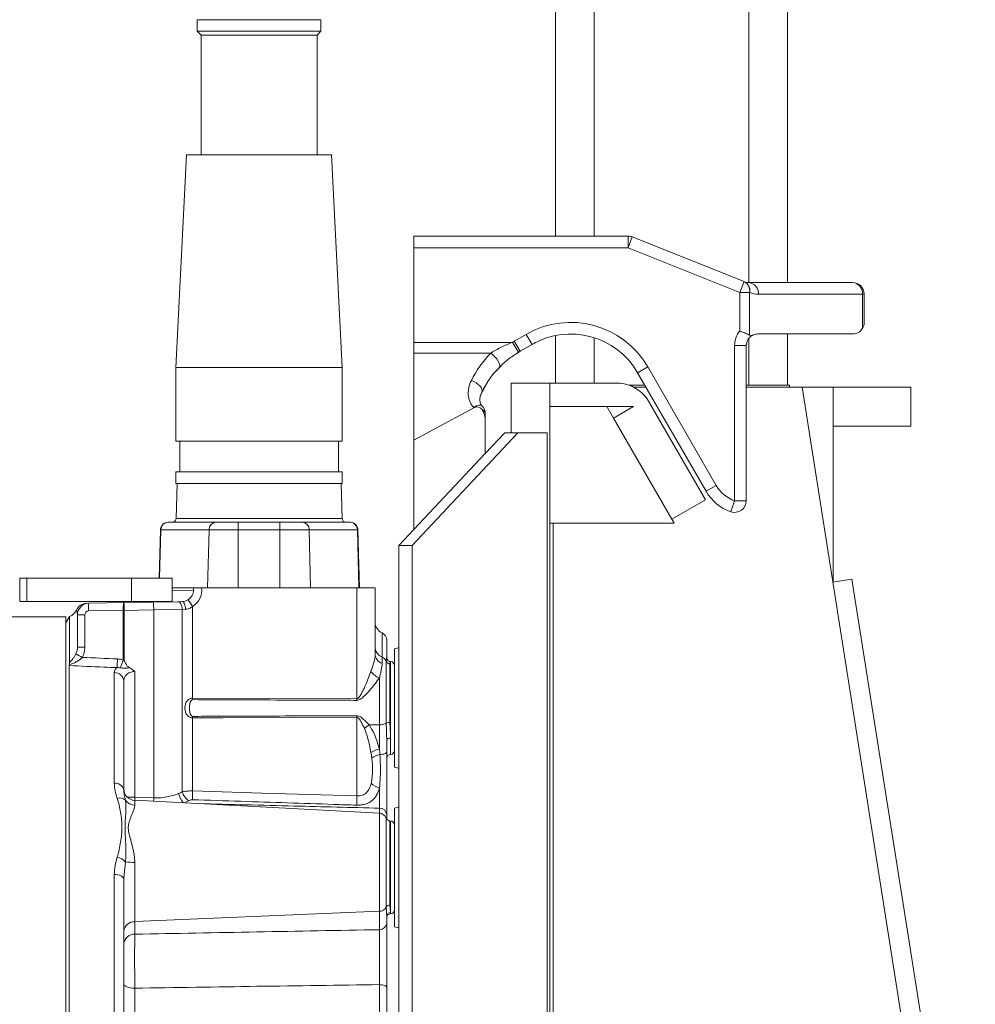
# Model space of a CAD drawing. Header units: millimetres. Extents: x 345 to 1763, y 744 to 2613.
# Tile 7 of 8: x 1245 to 1493, y 1832 to 2087. Entities that reach past the tile are written whole.
import ezdxf

# ---------------------------------------------------------------- set-up
doc = ezdxf.new("R2010")
doc.units = ezdxf.units.MM

msp = doc.modelspace()

# ---------------------------------------------------------------- linework, layer by layer
at = {"color": 7, "linetype": 'Continuous', "lineweight": 15}
for p, q in [((1383.72, 2593.42), (1383.72, 2030.81)), ((1443.9, 2593.42), (1443.9, 2018.78)), ((1290.79, 2086.98), (1290.79, 2083.97)), ((1322.89, 2086.98), (1290.79, 2086.98)), ((1322.89, 2083.97), (1322.89, 2086.98)), ((1290.79, 2083.97), (1291.79, 2082.97)), ((1322.89, 2083.97), (1290.79, 2083.97)), ((1291.79, 2082.97), (1291.79, 2051.88)), ((1321.88, 2082.97), (1291.79, 2082.97)), ((1321.88, 2082.97), (1322.89, 2083.97)), ((1321.88, 2051.88), (1321.88, 2082.97)), ((1288.03, 2051.88), (1285.27, 1996.71)), ((1325.64, 2051.88), (1288.03, 2051.88)), ((1328.4, 1996.71), (1325.64, 2051.88)), ((1346.96, 2030.81), (1402.55, 2030.81)), ((1346.96, 2027.8), (1346.96, 2030.81)), ((1402.55, 2027.8), (1402.55, 2030.81)), ((1402.55, 2027.8), (1403.66, 2030.6)), ((1403.66, 2030.6), (1432.64, 2019.01)), ((1402.55, 2027.8), (1346.96, 2027.8)), ((1346.96, 2003.26), (1346.96, 2027.8)), ((1431.53, 2016.21), (1402.55, 2027.8)), ((1431.53, 2016.21), (1432.64, 2019.01)), ((1432.64, 2019.01), (1432.68, 2018.99)), ((1433.8, 2018.78), (1460.8, 2018.78)), ((1431.53, 2006.19), (1431.53, 2016.21)), ((1431.53, 2016.21), (1434.1, 2016.21)), ((1434.1, 2016.21), (1434.1, 2005.14)), ((1434.13, 2016.2), (1434.1, 2016.21)), ((1463.37, 2015.77), (1436.36, 2015.77)), ((1463.37, 2006.88), (1463.37, 2015.77)), ((1463.81, 2015.77), (1463.37, 2015.77)), ((1463.81, 2015.77), (1463.81, 2008.45)), ((1436.22, 2005.44), (1460.8, 2005.44)), ((1443.9, 2005.44), (1443.9, 1992.13)), ((1346.96, 2003.26), (1372.55, 2003.26)), ((1346.96, 2000.46), (1346.96, 2003.26)), ((1372.55, 2003.26), (1374.1, 2000.68)), ((1373.04, 2003.55), (1376.13, 2005.33)), ((1373.04, 2003.55), (1374.54, 2000.94)), ((1376.13, 2005.33), (1377.64, 2002.73)), ((1383.72, 2005.02), (1383.72, 1992.68)), ((1366.92, 2000.46), (1346.96, 2000.46)), ((1346.96, 1977.88), (1346.96, 2000.46)), ((1373.83, 2000.49), (1374.54, 2000.94)), ((1377.64, 2002.73), (1374.54, 2000.94)), ((1430.21, 2002.43), (1433.22, 2002.43)), ((1430.21, 1962.15), (1430.21, 2002.43)), ((1433.22, 2002.43), (1433.22, 1962.15)), ((1285.27, 1996.71), (1285.27, 1977.65)), ((1328.4, 1996.71), (1285.27, 1996.71)), ((1328.4, 1977.65), (1328.4, 1996.71)), ((1368.51, 1995.96), (1369.28, 1996.88)), ((1407.65, 1996.89), (1405.04, 1995.39)), ((1422.79, 1964.64), (1405.04, 1995.39)), ((1407.65, 1996.89), (1425.4, 1966.14)), ((1364.38, 1989.74), (1366.2, 1993)), ((1372.2, 1992.68), (1382.29, 1992.68)), ((1372.2, 1979.79), (1372.2, 1992.68)), ((1382.29, 1538.84), (1382.29, 1992.68)), ((1382.29, 1992.68), (1400.49, 1992.68)), ((1406.92, 1992.13), (1402.85, 1992.13)), ((1407.22, 1991.62), (1404.02, 1991.62)), ((1444.44, 1992.13), (1433.22, 1992.13)), ((1447.69, 1991.62), (1433.22, 1991.62)), ((1444.44, 1992.13), (1444.44, 1991.62)), ((1487.2, 1740.92), (1447.69, 1991.62)), ((1447.69, 1991.62), (1455.76, 1991.62)), ((1455.76, 1941.05), (1455.76, 1991.62)), ((1455.76, 1991.62), (1475.94, 1991.62)), ((1475.94, 1991.62), (1475.94, 1981.53)), ((1422.65, 1962.41), (1407.52, 1988.63)), ((1346.96, 1977.88), (1362.5, 1986.29)), ((1362.5, 1986.29), (1362.5, 1986.37)), ((1382.29, 1986.63), (1403.99, 1986.63)), ((1398.78, 1983.58), (1397.02, 1986.63)), ((1398.78, 1983.58), (1403.99, 1986.59)), ((1403.99, 1986.63), (1403.99, 1986.59)), ((1365.51, 1984.69), (1365.51, 1982.53)), ((1365.51, 1974.43), (1365.51, 1982.53)), ((1413.92, 1957.37), (1398.78, 1983.58)), ((1475.94, 1981.53), (1455.76, 1981.53)), ((1328.4, 1977.65), (1285.27, 1977.65)), ((1286.28, 1977.65), (1286.28, 1969.63)), ((1327.4, 1969.63), (1327.4, 1977.65)), ((1374, 1979.79), (1346.51, 1950.53)), ((1346.96, 1977.88), (1346.96, 1954.68)), ((1370.55, 1979.79), (1365.51, 1974.43)), ((1374, 1979.79), (1370.55, 1979.79)), ((1381.59, 1979.79), (1374, 1979.79)), ((1381.59, 1979.79), (1381.59, 1538.84)), ((1365.51, 1974.43), (1346.96, 1954.68)), ((1285.27, 1969.63), (1285.27, 1966.62)), ((1328.4, 1969.63), (1285.27, 1969.63)), ((1328.4, 1966.62), (1328.4, 1969.63)), ((1328.4, 1966.62), (1285.27, 1966.62)), ((1285.54, 1966.62), (1285.3, 1957.57)), ((1328.38, 1957.57), (1328.14, 1966.62)), ((1425.4, 1966.14), (1422.79, 1964.64)), ((1413.92, 1957.37), (1422.65, 1962.41)), ((1430.21, 1962.15), (1429.2, 1959.31)), ((1430.21, 1962.15), (1433.22, 1962.15)), ((1414.5, 1956.36), (1413.92, 1957.37)), ((1280.88, 1942.07), (1281.21, 1954.64)), ((1293.84, 1954.64), (1281.33, 1954.64)), ((1283.22, 1956.59), (1295.72, 1956.59)), ((1293.46, 1939.54), (1293.84, 1954.64)), ((1301.42, 1954.64), (1293.84, 1954.64)), ((1295.72, 1956.59), (1301.42, 1956.59)), ((1301.42, 1956.59), (1312.25, 1956.59)), ((1301.42, 1956.59), (1301.42, 1954.64)), ((1301.42, 1939.54), (1301.42, 1954.64)), ((1312.25, 1954.64), (1301.42, 1954.64)), ((1312.25, 1956.59), (1317.96, 1956.59)), ((1312.25, 1956.59), (1312.25, 1954.64)), ((1312.25, 1939.54), (1312.25, 1954.64)), ((1319.84, 1954.64), (1312.25, 1954.64)), ((1317.96, 1956.59), (1330.46, 1956.59)), ((1320.21, 1939.54), (1319.84, 1954.64)), ((1332.34, 1954.64), (1319.84, 1954.64)), ((1332.74, 1939.54), (1332.34, 1954.64)), ((1332.47, 1954.64), (1332.86, 1939.54)), ((1346.96, 1954.68), (1343.06, 1950.53)), ((1382.29, 1956.36), (1414.5, 1956.36)), ((1383.11, 1956.36), (1383.11, 1740.92)), ((1346.51, 1950.53), (1343.06, 1950.53)), ((1343.06, 1568.11), (1343.06, 1950.53)), ((1346.51, 1568.11), (1346.51, 1950.53)), ((1244.72, 1942.07), (1244.72, 1936.04)), ((1244.72, 1942.07), (1246.59, 1942.07)), ((1246.59, 1936.04), (1246.59, 1942.07)), ((1246.59, 1942.07), (1273.75, 1942.07)), ((1273.75, 1936.04), (1273.75, 1942.07)), ((1273.75, 1942.07), (1284.32, 1942.07)), ((1284.32, 1936.04), (1284.32, 1942.07)), ((1455.66, 1941.04), (1460.64, 1941.82)), ((1492.64, 1738.8), (1460.64, 1941.82)), ((1289.82, 1939.54), (1284.32, 1939.54)), ((1291.9, 1939.54), (1332.18, 1939.54)), ((1332.18, 1910.8), (1332.18, 1939.54)), ((1332.18, 1939.54), (1336.93, 1939.54)), ((1336.93, 1922.29), (1336.93, 1939.54)), ((1244.72, 1936.04), (1246.59, 1936.04)), ((1246.59, 1936.04), (1273.75, 1936.04)), ((1262.65, 1935.58), (1271.67, 1935.74)), ((1271.67, 1935.74), (1271.72, 1935.74)), ((1271.72, 1935.74), (1279.35, 1935.87)), ((1279.49, 1933.86), (1271.86, 1933.73)), ((1273.75, 1936.04), (1284.32, 1936.04)), ((1279.35, 1935.87), (1285.71, 1935.98)), ((1286.91, 1933.98), (1279.49, 1933.86)), ((1279.49, 1885.09), (1279.49, 1933.86)), ((1285.71, 1935.98), (1286.86, 1936)), ((1287.73, 1934), (1286.91, 1933.98)), ((1286.91, 1886.65), (1286.91, 1933.98)), ((1289.56, 1910.95), (1289.56, 1934.75)), ((1256.69, 1932.02), (1228.6, 1932.02)), ((1257.65, 1932.17), (1256.69, 1930.51)), ((1256.69, 1800.12), (1256.69, 1932.02)), ((1257.65, 1932.17), (1257.65, 1920.21)), ((1259.45, 1933.76), (1259.45, 1933.77)), ((1259.7, 1932.57), (1261.6, 1932.57)), ((1259.7, 1924.17), (1259.7, 1932.57)), ((1261.6, 1932.57), (1261.6, 1924.17)), ((1271.6, 1933.73), (1262.58, 1933.57)), ((1271.6, 1920.83), (1271.6, 1933.73)), ((1271.86, 1933.73), (1271.6, 1933.73)), ((1271.86, 1933.73), (1271.86, 1920.62)), ((1259.7, 1924.17), (1261.6, 1924.17)), ((1339.94, 1926.04), (1339.94, 1921.37)), ((1341.94, 1893.02), (1341.94, 1923.76)), ((1338.73, 1921.62), (1338.73, 1919.99)), ((1257.55, 1919.4), (1257.55, 1668.24)), ((1339.83, 1904.46), (1339.83, 1920.49)), ((1340.78, 1919.84), (1340.78, 1904.67)), ((1340.94, 1920.43), (1340.9, 1920.43)), ((1340.9, 1920.43), (1340.9, 1920.43)), ((1269.27, 1888.86), (1269.27, 1917.57)), ((1274.58, 1917.86), (1274.58, 1885.23)), ((1338.04, 1904.04), (1338.04, 1916.21)), ((1271.73, 1915.33), (1271.73, 1887.17)), ((1289.56, 1910.95), (1332.18, 1910.8)), ((1340.94, 1900.63), (1340.94, 1912.11)), ((1289.56, 1886.88), (1289.56, 1905.83)), ((1332.18, 1885.58), (1332.18, 1905.98)), ((1338.04, 1904.04), (1335.36, 1904)), ((1338.04, 1897.75), (1338.04, 1904.04)), ((1339.94, 1899.98), (1339.94, 1896.95)), ((1274.58, 1885.23), (1279.49, 1885.09)), ((1338.04, 1881.11), (1274.58, 1884.44)), ((1339.94, 1880.71), (1339.94, 1879.53)), ((1341.94, 1851.66), (1341.94, 1882.41)), ((1340.94, 1879.07), (1340.78, 1879.07)), ((1274.58, 1868.32), (1274.58, 1852.96)), ((1269.27, 1814.49), (1269.27, 1865.22)), ((1271.77, 1864.36), (1271.73, 1863.98)), ((1271.73, 1863.98), (1271.73, 1814.21)), ((1340.94, 1855.35), (1340.94, 1863.32)), ((1338.04, 1855.65), (1274.58, 1852.96)), ((1338.04, 1850.88), (1338.04, 1855.65)), ((1274.58, 1852.96), (1274.58, 1849.71)), ((1339.94, 1854.37), (1339.94, 1852.5)), ((1274.58, 1835.71), (1274.58, 1826.53)), ((1338.04, 1822.24), (1338.04, 1836.63)), ((1339.94, 1835.88), (1339.94, 1821.78))]:
    msp.add_line(p, q, dxfattribs=at)
at = {"color": 8, "linetype": 'Continuous', "lineweight": 15}
for p, q in [((1393.75, 2593.42), (1393.75, 2030.81)), ((1433.87, 2593.42), (1433.87, 2018.78)), ((1393.75, 2004.47), (1393.75, 1992.68)), ((1433.87, 2004.3), (1433.87, 1992.13)), ((1285.3, 1957.57), (1328.38, 1957.57)), ((1281.33, 1954.64), (1281, 1942.07)), ((1284.32, 1938.92), (1289.82, 1939.01)), ((1338.73, 1927.88), (1338.73, 1921.62)), ((1340.94, 1912.11), (1340.94, 1920.43)), ((1340.94, 1900.63), (1340.94, 1896.36)), ((1274.58, 1885.23), (1272.71, 1885.23)), ((1274.58, 1884.44), (1274.58, 1883.14)), ((1288.49, 1884.29), (1287.52, 1883.76)), ((1338.04, 1881.11), (1338.04, 1882.41)), ((1338.04, 1855.65), (1338.04, 1881.11)), ((1339.83, 1856.75), (1339.83, 1879.75)), ((1340.78, 1879.07), (1340.78, 1857.3)), ((1340.94, 1863.32), (1340.94, 1879.07)), ((1272.15, 1868.43), (1271.77, 1864.36)), ((1340.94, 1855.35), (1340.94, 1855))]:
    msp.add_line(p, q, dxfattribs=at)
at = {"color": 7, "linetype": 'Continuous', "lineweight": 15, "flags": 128}
for points in [[(1366.92, 2000.46), (1367.49, 2000.02), (1368.03, 1999.52), (1368.5, 1998.96), (1368.87, 1998.4), (1369.13, 1997.86), (1369.25, 1997.37), (1369.23, 1996.97), (1369.08, 1996.68)], [(1361.9, 1993.34), (1362.53, 1993.09), (1363.12, 1992.76), (1363.66, 1992.37), (1364.1, 1991.95), (1364.43, 1991.51), (1364.62, 1991.08), (1364.68, 1990.68), (1364.6, 1990.33)], [(1277.86, 1936.04), (1277.38, 1935.89), (1276.8, 1935.83)], [(1286.91, 1933.98), (1286.88, 1934.37), (1286.81, 1934.75), (1286.7, 1935.1), (1286.55, 1935.4), (1286.36, 1935.65), (1286.16, 1935.83), (1285.94, 1935.95), (1285.71, 1935.98)], [(1287.73, 1934), (1287.71, 1934.39), (1287.66, 1934.77), (1287.58, 1935.11), (1287.47, 1935.42), (1287.34, 1935.67), (1287.19, 1935.85), (1287.03, 1935.97), (1286.86, 1936)], [(1343.06, 1924.06), (1342.96, 1924.03), (1341.94, 1923.76)], [(1332.18, 1905.98), (1297.4, 1905.86), (1289.56, 1905.83)], [(1340.94, 1900.63), (1340.74, 1900.61), (1340.56, 1900.58), (1340.38, 1900.52), (1340.23, 1900.44), (1340.11, 1900.34), (1340.01, 1900.23), (1339.96, 1900.11), (1339.94, 1899.98)], [(1338.18, 1896.34), (1338.53, 1896.36), (1338.87, 1896.4), (1339.17, 1896.46), (1339.44, 1896.54), (1339.65, 1896.63), (1339.81, 1896.73), (1339.9, 1896.84), (1339.94, 1896.95)], [(1341.94, 1893.02), (1342.96, 1892.75), (1343.06, 1892.72)], [(1289.56, 1886.88), (1307.58, 1886.33), (1332.18, 1885.58)], [(1343.06, 1882.71), (1342.96, 1882.67), (1341.94, 1882.41)], [(1271.73, 1863.98), (1271.69, 1864.22), (1271.55, 1864.45), (1271.32, 1864.66), (1271.01, 1864.85), (1270.64, 1865.01), (1270.22, 1865.12), (1269.75, 1865.19), (1269.27, 1865.22)], [(1341.94, 1851.66), (1342.96, 1851.4), (1343.06, 1851.36)], [(1271.73, 1836.78), (1271.79, 1836.58), (1271.95, 1836.38), (1272.21, 1836.2), (1272.56, 1836.04), (1272.99, 1835.91), (1273.48, 1835.81), (1274.02, 1835.74), (1274.58, 1835.71)], [(1338.04, 1836.63), (1338.41, 1836.61), (1338.77, 1836.56), (1339.1, 1836.49), (1339.39, 1836.4), (1339.62, 1836.28), (1339.79, 1836.16), (1339.9, 1836.02), (1339.94, 1835.88)]]:
    msp.add_lwpolyline(points, dxfattribs=at)
at = {"color": 8, "linetype": 'Continuous', "lineweight": 15, "flags": 128}
for points in [[(1362.5, 1986.37), (1363.2, 1986.77), (1363.83, 1986.97), (1364.34, 1986.98), (1364.65, 1986.81)], [(1278.14, 1936.04), (1277.71, 1935.9), (1277.16, 1935.83)]]:
    msp.add_lwpolyline(points, dxfattribs=at)
at = {"color": 7, "linetype": 'Continuous', "lineweight": 15}
for centre, radius, start, end in [((1402.55, 2027.8), 3.01, 68.1986, 90), ((1431.53, 2016.65), 2.6, 350.2284, 64.6724), ((1431.56, 2016.64), 2.6, 350.2284, 64.6724), ((1433.8, 2021.79), 3.01, 248.1986, 270), ((1433.56, 2015.97), 2.82, 355.8444, 85.1306), ((1460.56, 2015.97), 2.82, 355.8444, 85.1306), ((1460.8, 2015.77), 3.01, 0, 90), ((1436.36, 2021.79), 6.02, 248.1986, 270), ((1387.67, 1985.36), 23.07, 30, 120), ((1460.8, 2008.45), 3.01, 328.6168, 0), ((1387.67, 1985.36), 20.06, 30, 120), ((1436.22, 2002.43), 6.02, 141.3232, 180), ((1436.22, 2002.43), 3.01, 90, 112.9545), ((1460.8, 2008.45), 3.01, 270, 328.6168), ((1387.08, 1979.22), 28.08, 120, 121.1624), ((1436.22, 2002.43), 3.01, 112.9545, 180), ((1387.08, 1980.9), 28.08, 135.8796, 153.711), ((1387.08, 1979.22), 25.08, 120, 121.1624), ((1387.08, 1979.22), 25.08, 135.8796, 153.711), ((1399.39, 1982.65), 10.09, 36.3087, 83.7516), ((1362.5, 1980.99), 5.38, 88.2254, 90.0004), ((1363.33, 1984.87), 1.64, 38.9171, 113.5524), ((1364.04, 1984.53), 1.48, 6.5134, 67.7014), ((1362.5, 1984.69), 3.01, 0, 44.6355), ((1433.22, 1970.66), 12.04, 210, 250.5288), ((1433.22, 1970.66), 9.03, 210, 250.5288), ((1430.21, 1962.15), 3.01, 250.5288, 0), ((1284.3, 1957.59), 1, 270, 358.5), ((1329.38, 1957.59), 1, 181.5, 270), ((1283.22, 1954.58), 2.01, 90, 178.5), ((1281.27, 1952.84), 1.79, 88.0681, 91.9319), ((1283.28, 1954.65), 1.94, 91.7751, 180.2882), ((1295.78, 1954.65), 1.94, 91.7751, 180.2882), ((1317.9, 1954.65), 1.94, 359.7118, 88.2249), ((1330.4, 1954.65), 1.94, 359.7118, 88.2249), ((1330.46, 1954.58), 2.01, 1.5, 90), ((1332.41, 1952.84), 1.79, 88.0681, 91.9319), ((1286.81, 1939.01), 3.01, 301.7848, 0), ((1286.92, 1939.01), 5.02, 301.7848, 6.058), ((1279.29, 1929), 11.76, 29.2329, 39.2946), ((1262.18, 1932.56), 3.01, 90.979, 156.1836), ((1262.71, 1932.57), 3.01, 91, 180), ((1272.22, 1934.24), 9.66, 172.0416, 183.962), ((1281.24, 1934.4), 9.66, 172.0416, 183.962), ((1262.18, 1934.06), 9.69, 358.0361, 9.9493), ((1269.81, 1934.2), 9.69, 358.0361, 9.9493), ((1256.69, 1935.03), 3.01, 288.5904, 335.5273), ((1262.6, 1932.57), 1, 91, 180), ((1339.94, 1930.63), 3.01, 180, 246.4218), ((1337.93, 1926.04), 2.01, 0, 66.4218), ((1339.79, 1924.28), 2.86, 180.7417, 248.3409), ((1274.19, 1947.86), 29.47, 239.6793, 243.3251), ((1244.28, 1921.98), 25.84, 353.0589, 358.0898), ((1339.47, 1922.42), 2.54, 183.0465, 253.2433), ((1338, 1919.82), 1.95, 20.0601, 67.9278), ((1241.43, 1931.48), 32, 336.7134, 340.5632), ((1340.77, 1920.84), 1, 200.5937, 270.8033), ((1340.94, 1919.42), 1, 0, 90), ((1269.36, 1915.19), 2.38, 3.3832, 92.1612), ((1339.89, 1920.93), 5.07, 216.9875, 248.5674), ((1346.61, 1910.75), 57.06, 179.8033, 180.1967), ((1389.17, 1910.59), 57, 179.7909, 180.2091), ((1346.61, 1906.03), 57.06, 179.8033, 180.1967), ((1389.17, 1906.19), 57, 179.7909, 180.2091), ((1341.04, 1895.47), 10.25, 123.6715, 132.1299), ((1338.24, 1907.21), 3.18, 266.3078, 300.0487), ((1340.65, 1903.02), 1.65, 85.3966, 119.5994), ((1339.7, 1890.74), 7.21, 103.3748, 122.4347), ((1339.56, 1890.28), 6.22, 102.8546, 124.254), ((1340.94, 1895.35), 1, 90, 180), ((1340.94, 1897.36), 1, 270, 0), ((1269.58, 1886.67), 2.21, 12.9798, 98.1371), ((1339.78, 1893.13), 5.78, 227.6109, 252.754), ((1274.74, 1887.44), 3.01, 180, 267), ((1291.66, 1888.12), 4.97, 197.2053, 230.3854), ((1330.1, 1885.47), 40.57, 178.0144, 181.229), ((1370.58, 1884.21), 38.43, 177.9628, 181.5284), ((1270.68, 1882.77), 2.28, 49.8977, 106.5467), ((1274.69, 1886.19), 3.05, 213.2904, 267.9446), ((1338.09, 1880.56), 1.86, 4.7321, 91.6124), ((1337.93, 1879.11), 2.01, 18.6964, 87), ((1340.78, 1880.08), 1, 198.6964, 270), ((1340.94, 1878.07), 1, 0, 90), ((1269.26, 1865.89), 3.85, 41.2913, 78.4378), ((1274.41, 1891.55), 23.22, 264.4111, 270.4363), ((1340.73, 1856.29), 1.01, 87.1159, 153.1379), ((1338.05, 1857.64), 1.99, 269.6191, 333.398), ((1340.93, 1854.36), 0.989, 89.1705, 179.1457), ((1340.94, 1854), 1, 90, 180), ((1340.94, 1856), 1, 270, 0), ((1274.45, 1850.23), 2.73, 87.1726, 173.7243), ((1338.13, 1852.7), 1.82, 267.1726, 353.7243), ((1274.45, 1846.98), 2.73, 87.1726, 173.7243)]:
    msp.add_arc(centre, radius, start, end, dxfattribs=at)
at = {"color": 8, "linetype": 'Continuous', "lineweight": 15}
for centre, radius, start, end in [((1290.88, 1887.24), 5.03, 191.9886, 223.4395), ((1329.86, 1883.7), 55.29, 178.415, 179.2305), ((1334.31, 1883.57), 54.84, 178.4101, 179.3592)]:
    msp.add_arc(centre, radius, start, end, dxfattribs=at)
at = {"color": 7, "linetype": 'Continuous', "lineweight": 15}
for centre, major_axis, ratio, start_param, end_param in [((1362.5, 1980.9), (1.16, 5.6), 0.495859, 0.3401, 0.395549), ((1362.5, 1980.9), (1.16, 5.6), 0.495859, 5.107938, 5.907288), ((-933.14, 1800.12), (3293.94, 0), 0.049416, 0.838103, 0.841827), ((1331.76, 1881.32), (0.49, 24.73), 0.323821, 5.445684, 5.879346), ((1331.91, 1880.39), (0.29, 24.73), 0.202434, 5.441581, 5.875244)]:
    msp.add_ellipse(centre, major_axis=major_axis, ratio=ratio, start_param=start_param, end_param=end_param, dxfattribs=at)
for points, knots in [([(1434.1, 2005.14), (1433.96, 2005.21), (1433.79, 2005.28), (1433.42, 2005.45), (1433.21, 2005.54), (1432.77, 2005.72), (1432.53, 2005.82), (1432.16, 2005.96), (1432.04, 2006.01), (1431.78, 2006.1), (1431.65, 2006.14), (1431.53, 2006.19)], [0, 0, 0, 0, 0.25, 0.25, 0.5, 0.5, 0.75, 0.75, 0.875, 0.875, 1, 1, 1, 1]), ([(1366.92, 2000.46), (1367.34, 2000.73), (1367.78, 2001), (1368.69, 2001.51), (1369.16, 2001.76), (1370.57, 2002.46), (1371.55, 2002.88), (1372.55, 2003.26)], [0, 0, 0, 0, 0.25, 0.25, 0.5, 0.5, 1, 1, 1, 1]), ([(1434.1, 2005.14), (1434.25, 2005.06), (1434.41, 2005.05), (1434.73, 2005.08), (1434.89, 2005.13), (1435.05, 2005.2)], [0, 0, 0, 0, 0.5, 0.5, 1, 1, 1, 1]), ([(1374.1, 2000.68), (1373.15, 2000.1), (1372.25, 1999.47), (1370.98, 1998.46), (1370.57, 1998.11), (1369.79, 1997.39), (1369.42, 1997.04), (1369.08, 1996.68)], [0, 0, 0, 0, 0.5, 0.5, 0.75, 0.75, 1, 1, 1, 1]), ([(1362.5, 1986.37), (1362.39, 1986.49), (1362.28, 1986.62), (1362.08, 1986.87), (1361.98, 1987), (1361.73, 1987.41), (1361.59, 1987.69), (1361.36, 1988.27), (1361.27, 1988.57), (1361.15, 1989.17), (1361.11, 1989.48), (1361.09, 1990.08), (1361.09, 1990.38), (1361.15, 1990.99), (1361.2, 1991.3), (1361.41, 1992.19), (1361.62, 1992.78), (1361.9, 1993.34)], [0, 0, 0, 0, 0.0625, 0.0625, 0.125, 0.125, 0.25, 0.25, 0.375, 0.375, 0.5, 0.5, 0.625, 0.625, 0.75, 0.75, 1, 1, 1, 1]), ([(1364.65, 1986.82), (1364.63, 1986.84), (1364.43, 1987), (1364.22, 1987.47), (1364.06, 1988.3), (1364.16, 1989.31), (1364.47, 1990.01), (1364.62, 1990.35)], [0, 0, 0, 0, 0.0284757, 0.2218523, 0.4733878, 0.7433915, 1, 1, 1, 1]), ([(1289.82, 1939.54), (1289.87, 1939.54), (1289.96, 1939.54), (1290.22, 1939.54), (1290.38, 1939.54), (1290.67, 1939.54), (1290.77, 1939.54), (1290.98, 1939.54), (1291.09, 1939.54), (1291.43, 1939.54), (1291.67, 1939.54), (1291.9, 1939.54)], [0, 0, 0, 0, 0.25, 0.25, 0.5, 0.5, 0.625, 0.625, 0.75, 0.75, 1, 1, 1, 1]), ([(1289.82, 1939.54), (1289.82, 1939.37), (1289.82, 1939.19), (1289.82, 1939.02), (1289.82, 1939.02), (1289.82, 1939.01), (1289.82, 1939.01)], [0, 0, 0, 0, 0.0006722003, 0.0006722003, 0.0006722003, 0.0006831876, 0.0006831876, 0.0006831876, 0.0006831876]), ([(1286.86, 1936), (1287.1, 1936.01), (1287.35, 1936.04), (1287.75, 1936.15), (1287.88, 1936.19), (1288.14, 1936.31), (1288.27, 1936.37), (1288.4, 1936.45)], [0, 0, 0, 0, 0.5, 0.5, 0.75, 0.75, 1, 1, 1, 1]), ([(1289.56, 1934.75), (1289.29, 1934.52), (1289.01, 1934.33), (1288.53, 1934.14), (1288.37, 1934.09), (1288.05, 1934.02), (1287.89, 1934), (1287.73, 1934)], [0, 0, 0, 0, 0.5, 0.5, 0.75, 0.75, 1, 1, 1, 1]), ([(1259.32, 1922.42), (1259.45, 1922.7), (1259.54, 1922.98), (1259.67, 1923.57), (1259.7, 1923.87), (1259.7, 1924.17)], [0, 0, 0, 0, 0.5, 0.5, 1, 1, 1, 1]), ([(1261.6, 1924.17), (1261.6, 1923.71), (1261.54, 1923.25), (1261.33, 1922.36), (1261.18, 1921.94), (1260.96, 1921.53)], [0, 0, 0, 0, 0.5, 0.5, 1, 1, 1, 1]), ([(1260.96, 1921.53), (1260.74, 1921.28), (1260.48, 1921.06), (1259.94, 1920.68), (1259.65, 1920.51), (1258.79, 1920.06), (1258.18, 1919.83), (1257.58, 1919.66)], [0, 0, 0, 0, 0.25, 0.25, 0.5, 0.5, 1, 1, 1, 1]), ([(1257.65, 1920.21), (1257.95, 1920.48), (1258.24, 1920.79), (1258.67, 1921.34), (1258.81, 1921.54), (1259.08, 1921.96), (1259.2, 1922.18), (1259.32, 1922.42)], [0, 0, 0, 0, 0.5, 0.5, 0.75, 0.75, 1, 1, 1, 1]), ([(1335.84, 1917.88), (1335.98, 1918.29), (1336.12, 1918.68), (1336.38, 1919.45), (1336.5, 1919.82), (1336.81, 1920.92), (1336.93, 1921.61), (1336.93, 1922.29)], [0, 0, 0, 0, 0.25, 0.25, 0.5, 0.5, 1, 1, 1, 1]), ([(1339.83, 1920.49), (1339.83, 1920.76), (1339.85, 1920.97), (1339.9, 1921.27), (1339.94, 1921.35), (1339.94, 1921.37)], [0, 0, 0, 0, 0.5, 0.5, 1, 1, 1, 1]), ([(1340.91, 1920.45), (1340.84, 1920.44), (1340.63, 1920.44), (1340.33, 1920.59), (1340.09, 1920.84), (1339.98, 1921.08), (1339.94, 1921.27), (1339.94, 1921.34), (1339.94, 1921.37)], [0, 0, 0, 0, 0.112783, 0.339644, 0.52242, 0.685519, 0.844583, 1, 1, 1, 1]), ([(1269.92, 1918.86), (1268.8, 1918.91), (1267.68, 1918.96), (1266.55, 1919.01), (1263.55, 1919.14), (1260.55, 1919.27), (1257.55, 1919.4)], [0.00163942, 0.00163942, 0.00163942, 0.00163942, 0.005015, 0.005015, 0.005015, 0.01404184, 0.01404184, 0.01404184, 0.01404184]), ([(1257.58, 1919.66), (1257.6, 1919.77), (1257.61, 1919.86), (1257.64, 1920.05), (1257.65, 1920.13), (1257.65, 1920.21)], [0, 0, 0, 0, 0.5, 0.5, 1, 1, 1, 1]), ([(1269.27, 1917.57), (1269.27, 1917.8), (1269.32, 1918.02), (1269.54, 1918.46), (1269.7, 1918.67), (1269.92, 1918.86)], [0, 0, 0, 0, 0.5, 0.5, 1, 1, 1, 1]), ([(1273.18, 1918.86), (1272.98, 1918.82), (1272.78, 1918.79), (1272.4, 1918.74), (1272.21, 1918.72), (1271.82, 1918.72), (1271.63, 1918.72), (1271.24, 1918.76), (1271.04, 1918.79), (1270.82, 1918.83)], [0, 0, 0, 0, 0.25, 0.25, 0.5, 0.5, 0.75, 0.75, 1, 1, 1, 1]), ([(1272.5, 1919.46), (1272.37, 1919.64), (1272.26, 1919.83), (1272.11, 1920.13), (1272.06, 1920.23), (1271.96, 1920.43), (1271.91, 1920.53), (1271.86, 1920.62)], [0, 0, 0, 0, 0.5, 0.5, 0.75, 0.75, 1, 1, 1, 1]), ([(1273.18, 1918.86), (1273.04, 1918.94), (1272.91, 1919.02), (1272.69, 1919.22), (1272.59, 1919.34), (1272.5, 1919.46)], [0, 0, 0, 0, 0.5, 0.5, 1, 1, 1, 1]), ([(1273.18, 1918.86), (1273.43, 1918.73), (1273.68, 1918.58), (1274.03, 1918.32), (1274.14, 1918.24), (1274.37, 1918.05), (1274.48, 1917.96), (1274.58, 1917.86)], [0, 0, 0, 0, 0.5, 0.5, 0.75, 0.75, 1, 1, 1, 1]), ([(1338.73, 1919.99), (1338.73, 1919.47), (1338.67, 1918.91), (1338.48, 1917.97), (1338.41, 1917.64), (1338.23, 1916.95), (1338.14, 1916.59), (1338.04, 1916.21)], [0, 0, 0, 0, 0.5, 0.5, 0.75, 0.75, 1, 1, 1, 1]), ([(1274.58, 1917.86), (1274.36, 1917.86), (1274.14, 1917.84), (1273.72, 1917.75), (1273.51, 1917.69), (1273.14, 1917.54), (1272.97, 1917.45), (1272.67, 1917.25), (1272.53, 1917.13), (1272.3, 1916.89), (1272.19, 1916.77), (1272.02, 1916.5), (1271.95, 1916.36), (1271.79, 1915.93), (1271.73, 1915.64), (1271.73, 1915.33)], [0, 0, 0, 0, 0.125, 0.125, 0.25, 0.25, 0.375, 0.375, 0.5, 0.5, 0.625, 0.625, 0.75, 0.75, 1, 1, 1, 1]), ([(1332.18, 1910.8), (1332.26, 1910.8), (1332.35, 1910.83), (1332.51, 1910.91), (1332.57, 1910.97), (1332.76, 1911.15), (1332.87, 1911.29), (1333.16, 1911.72), (1333.33, 1912.02), (1333.65, 1912.63), (1333.8, 1912.94), (1334.1, 1913.56), (1334.24, 1913.87), (1334.65, 1914.81), (1334.91, 1915.43), (1335.39, 1916.66), (1335.63, 1917.27), (1335.84, 1917.88)], [0, 0, 0, 0, 0.03125, 0.03125, 0.0625, 0.0625, 0.125, 0.125, 0.25, 0.25, 0.375, 0.375, 0.5, 0.5, 0.75, 0.75, 1, 1, 1, 1]), ([(1338.04, 1916.21), (1337.67, 1915.68), (1337.28, 1915.15), (1336.45, 1914.08), (1336.02, 1913.55), (1335.32, 1912.74), (1335.08, 1912.47), (1334.59, 1911.95), (1334.33, 1911.69), (1333.8, 1911.19), (1333.53, 1910.95), (1333.06, 1910.64), (1332.9, 1910.55), (1332.55, 1910.42), (1332.36, 1910.38), (1332.18, 1910.38)], [0, 0, 0, 0, 0.25, 0.25, 0.5, 0.5, 0.625, 0.625, 0.75, 0.75, 0.875, 0.875, 0.9375, 0.9375, 1, 1, 1, 1]), ([(1289.56, 1905.83), (1289.4, 1905.83), (1289.25, 1905.85), (1288.96, 1905.94), (1288.82, 1906), (1288.44, 1906.23), (1288.23, 1906.44), (1287.89, 1906.93), (1287.78, 1907.2), (1287.62, 1907.79), (1287.58, 1908.08), (1287.58, 1908.54), (1287.59, 1908.69), (1287.63, 1908.99), (1287.66, 1909.14), (1287.77, 1909.57), (1287.89, 1909.85), (1288.23, 1910.34), (1288.44, 1910.56), (1288.95, 1910.86), (1289.25, 1910.95), (1289.56, 1910.95)], [0, 0, 0, 0, 0.0625, 0.0625, 0.125, 0.125, 0.25, 0.25, 0.375, 0.375, 0.5, 0.5, 0.5625, 0.5625, 0.625, 0.625, 0.75, 0.75, 0.875, 0.875, 1, 1, 1, 1]), ([(1289.56, 1910.56), (1289.51, 1910.56), (1289.45, 1910.54), (1289.36, 1910.5), (1289.32, 1910.47), (1289.21, 1910.36), (1289.15, 1910.27), (1289.01, 1910.01), (1288.94, 1909.81), (1288.85, 1909.41), (1288.82, 1909.21), (1288.78, 1908.8), (1288.77, 1908.6), (1288.77, 1908.19), (1288.78, 1907.98), (1288.82, 1907.58), (1288.85, 1907.38), (1288.94, 1906.98), (1289.01, 1906.78), (1289.15, 1906.51), (1289.21, 1906.42), (1289.36, 1906.28), (1289.45, 1906.22), (1289.56, 1906.23)], [0, 0, 0, 0, 0.03125, 0.03125, 0.0625, 0.0625, 0.125, 0.125, 0.25, 0.25, 0.375, 0.375, 0.5, 0.5, 0.625, 0.625, 0.75, 0.75, 0.875, 0.875, 0.9375, 0.9375, 1, 1, 1, 1]), ([(1332.18, 1910.38), (1330.17, 1910.39), (1328.17, 1910.4), (1326.17, 1910.41), (1318.15, 1910.44), (1310.14, 1910.47), (1302.13, 1910.51), (1297.94, 1910.52), (1293.75, 1910.54), (1289.56, 1910.56)], [0, 0, 0, 0, 0.006018, 0.006018, 0.006018, 0.03009, 0.03009, 0.03009, 0.04267627, 0.04267627, 0.04267627, 0.04267627]), ([(1289.56, 1906.23), (1291.56, 1906.23), (1293.56, 1906.24), (1295.57, 1906.25), (1303.58, 1906.28), (1311.59, 1906.31), (1319.61, 1906.35), (1323.8, 1906.36), (1327.99, 1906.38), (1332.18, 1906.4)], [0, 0, 0, 0, 0.006018, 0.006018, 0.006018, 0.03009, 0.03009, 0.03009, 0.04267627, 0.04267627, 0.04267627, 0.04267627]), ([(1332.18, 1906.4), (1332.35, 1906.4), (1332.52, 1906.37), (1332.85, 1906.25), (1333, 1906.17), (1333.29, 1905.99), (1333.43, 1905.89), (1333.7, 1905.68), (1333.83, 1905.57), (1334.2, 1905.22), (1334.44, 1904.98), (1334.91, 1904.5), (1335.14, 1904.25), (1335.36, 1904)], [0, 0, 0, 0, 0.125, 0.125, 0.25, 0.25, 0.375, 0.375, 0.5, 0.5, 0.75, 0.75, 1, 1, 1, 1]), ([(1334.16, 1903.07), (1333.92, 1903.61), (1333.66, 1904.16), (1333.22, 1904.95), (1333.07, 1905.22), (1332.8, 1905.58), (1332.7, 1905.7), (1332.53, 1905.85), (1332.47, 1905.9), (1332.33, 1905.96), (1332.25, 1905.98), (1332.18, 1905.98)], [0, 0, 0, 0, 0.5, 0.5, 0.75, 0.75, 0.875, 0.875, 0.9375, 0.9375, 1, 1, 1, 1]), ([(1339.94, 1899.98), (1339.94, 1900.68), (1339.9, 1901.4), (1339.85, 1902.9), (1339.83, 1903.67), (1339.83, 1904.46)], [0, 0, 0, 0, 0.5, 0.5, 1, 1, 1, 1]), ([(1340.78, 1904.67), (1340.78, 1904.3), (1340.79, 1903.93), (1340.81, 1903.22), (1340.83, 1902.87), (1340.89, 1901.86), (1340.94, 1901.22), (1340.94, 1900.63)], [0, 0, 0, 0, 0.25, 0.25, 0.5, 0.5, 1, 1, 1, 1]), ([(1338.18, 1896.34), (1338.23, 1895.63), (1338.26, 1894.9), (1338.3, 1893.43), (1338.31, 1892.67), (1338.3, 1891.55), (1338.29, 1891.18), (1338.27, 1890.45), (1338.25, 1890.08), (1338.19, 1888.99), (1338.14, 1888.29), (1338.06, 1887.61)], [0, 0, 0, 0, 0.25, 0.25, 0.5, 0.5, 0.625, 0.625, 0.75, 0.75, 1, 1, 1, 1]), ([(1339.94, 1896.95), (1339.94, 1896.21), (1339.94, 1894.7), (1339.94, 1893.15), (1339.94, 1891.58), (1339.94, 1890.81), (1339.94, 1889.29), (1339.94, 1888.54), (1339.94, 1887.44), (1339.94, 1887.08), (1339.94, 1886.38), (1339.94, 1886.03), (1339.94, 1885.02), (1339.94, 1884.39), (1339.94, 1883.48), (1339.94, 1883.18), (1339.94, 1882.62), (1339.94, 1882.35), (1339.94, 1881.59), (1339.94, 1881.12), (1339.94, 1880.71)], [0, 0, 0, 0, 0.125, 0.25, 0.25, 0.375, 0.375, 0.5, 0.5, 0.5625, 0.5625, 0.625, 0.625, 0.75, 0.75, 0.8125, 0.8125, 0.875, 0.875, 1, 1, 1, 1]), ([(1335.88, 1888.86), (1336, 1889.38), (1336.09, 1889.92), (1336.21, 1891.01), (1336.24, 1891.56), (1336.26, 1892.67), (1336.26, 1893.23), (1336.2, 1894.33), (1336.15, 1894.88), (1336.06, 1895.41)], [0, 0, 0, 0, 0.25, 0.25, 0.5, 0.5, 0.75, 0.75, 1, 1, 1, 1]), ([(1270.03, 1884.96), (1269.8, 1885.61), (1269.61, 1886.26), (1269.35, 1887.56), (1269.27, 1888.21), (1269.27, 1888.86)], [0, 0, 0, 0, 0.5, 0.5, 1, 1, 1, 1]), ([(1332.18, 1885.58), (1332.42, 1885.57), (1332.66, 1885.58), (1333.13, 1885.64), (1333.36, 1885.69), (1333.8, 1885.85), (1334, 1885.94), (1334.38, 1886.18), (1334.56, 1886.32), (1334.87, 1886.63), (1335, 1886.8), (1335.25, 1887.17), (1335.36, 1887.36), (1335.64, 1887.97), (1335.78, 1888.41), (1335.88, 1888.86)], [0, 0, 0, 0, 0.125, 0.125, 0.25, 0.25, 0.375, 0.375, 0.5, 0.5, 0.625, 0.625, 0.75, 0.75, 1, 1, 1, 1]), ([(1271.73, 1887.17), (1271.73, 1886.75), (1271.78, 1886.32), (1271.93, 1885.44), (1272.03, 1884.99), (1272.15, 1884.52)], [0, 0, 0, 0, 0.5, 0.5, 1, 1, 1, 1]), ([(1279.49, 1885.09), (1280.66, 1885.05), (1281.79, 1885.13), (1283.43, 1885.42), (1283.97, 1885.55), (1284.99, 1885.84), (1285.49, 1886), (1285.96, 1886.19)], [0, 0, 0, 0, 0.5, 0.5, 0.75, 0.75, 1, 1, 1, 1]), ([(1286.91, 1886.65), (1287.29, 1886.73), (1287.71, 1886.79), (1288.61, 1886.87), (1289.08, 1886.89), (1289.56, 1886.88)], [0, 0, 0, 0, 0.5, 0.5, 1, 1, 1, 1]), ([(1338.06, 1887.61), (1337.88, 1886.94), (1337.64, 1886.33), (1337.16, 1885.49), (1336.98, 1885.23), (1336.58, 1884.75), (1336.36, 1884.54), (1335.99, 1884.24), (1335.86, 1884.14), (1335.59, 1883.97), (1335.45, 1883.89), (1335.01, 1883.67), (1334.7, 1883.54), (1334.19, 1883.4), (1334.01, 1883.35), (1333.66, 1883.28), (1333.48, 1883.26), (1332.93, 1883.19), (1332.55, 1883.18), (1332.16, 1883.19)], [0, 0, 0, 0, 0.25, 0.25, 0.375, 0.375, 0.5, 0.5, 0.5625, 0.5625, 0.625, 0.625, 0.75, 0.75, 0.8125, 0.8125, 0.875, 0.875, 1, 1, 1, 1]), ([(1338.04, 1882.41), (1338.04, 1883.03), (1338.05, 1883.79), (1338.06, 1884.9), (1338.06, 1885.13), (1338.06, 1885.59), (1338.06, 1885.83), (1338.06, 1886.57), (1338.06, 1887.08), (1338.06, 1887.61)], [0, 0, 0, 0, 0.5, 0.5, 0.625, 0.625, 0.75, 0.75, 1, 1, 1, 1]), ([(1270.03, 1869.66), (1270.23, 1870.32), (1270.39, 1870.98), (1270.67, 1872.29), (1270.79, 1872.95), (1271, 1874.26), (1271.09, 1874.91), (1271.22, 1876.21), (1271.26, 1876.86), (1271.26, 1878.15), (1271.22, 1878.79), (1271.08, 1880.05), (1270.99, 1880.68), (1270.79, 1881.93), (1270.67, 1882.55), (1270.39, 1883.76), (1270.23, 1884.37), (1270.03, 1884.96)], [0, 0, 0, 0, 0.125, 0.125, 0.25, 0.25, 0.375, 0.375, 0.5, 0.5, 0.625, 0.625, 0.75, 0.75, 0.875, 0.875, 1, 1, 1, 1]), ([(1272.15, 1884.52), (1272.25, 1884.04), (1272.28, 1883.53), (1272.3, 1882.44), (1272.28, 1881.86), (1272.21, 1880.67), (1272.16, 1880.04), (1272.08, 1878.76), (1272.05, 1878.09), (1272.05, 1876.72), (1272.08, 1876.02), (1272.16, 1874.59), (1272.21, 1873.86), (1272.27, 1872.37), (1272.3, 1871.61), (1272.29, 1870.44), (1272.27, 1870.04), (1272.23, 1869.24), (1272.2, 1868.84), (1272.15, 1868.43)], [0, 0, 0, 0, 0.125, 0.125, 0.25, 0.25, 0.375, 0.375, 0.5, 0.5, 0.625, 0.625, 0.75, 0.75, 0.875, 0.875, 0.9375, 0.9375, 1, 1, 1, 1]), ([(1274.58, 1883.14), (1274.58, 1882.83), (1274.49, 1882.47), (1274.21, 1881.67), (1274.02, 1881.23), (1273.72, 1880.5), (1273.62, 1880.24), (1273.41, 1879.72), (1273.31, 1879.44), (1273.12, 1878.87), (1273.04, 1878.58), (1272.96, 1878.11), (1272.93, 1877.96), (1272.9, 1877.63), (1272.89, 1877.46), (1272.9, 1876.62), (1273.04, 1875.94), (1273.41, 1874.53), (1273.63, 1873.8), (1274.03, 1872.3), (1274.21, 1871.53), (1274.42, 1870.35), (1274.48, 1869.95), (1274.56, 1869.15), (1274.58, 1868.74), (1274.58, 1868.32)], [0, 0, 0, 0, 0.125, 0.125, 0.25, 0.25, 0.3125, 0.3125, 0.375, 0.375, 0.4375, 0.4375, 0.46875, 0.46875, 0.5, 0.5, 0.625, 0.625, 0.75, 0.75, 0.875, 0.875, 0.9375, 0.9375, 1, 1, 1, 1]), ([(1289.54, 1884.6), (1289.44, 1884.61), (1289.34, 1884.6), (1289.14, 1884.57), (1289.04, 1884.55), (1288.78, 1884.46), (1288.62, 1884.38), (1288.49, 1884.29)], [0, 0, 0, 0, 0.25, 0.25, 0.5, 0.5, 1, 1, 1, 1]), ([(1332.16, 1883.19), (1330.16, 1883.25), (1328.16, 1883.32), (1326.16, 1883.39), (1318.15, 1883.65), (1310.14, 1883.92), (1302.13, 1884.18), (1297.93, 1884.32), (1293.74, 1884.46), (1289.54, 1884.6)], [0, 0, 0, 0, 0.006018, 0.006018, 0.006018, 0.03009, 0.03009, 0.03009, 0.0426968, 0.0426968, 0.0426968, 0.0426968]), ([(1269.27, 1865.22), (1269.27, 1865.99), (1269.35, 1866.74), (1269.61, 1868.22), (1269.8, 1868.95), (1270.03, 1869.66)], [0, 0, 0, 0, 0.5, 0.5, 1, 1, 1, 1]), ([(1340.78, 1857.3), (1340.78, 1857.07), (1340.79, 1856.85), (1340.81, 1856.46), (1340.83, 1856.28), (1340.89, 1855.79), (1340.94, 1855.54), (1340.94, 1855.35)], [0, 0, 0, 0, 0.25, 0.25, 0.5, 0.5, 1, 1, 1, 1]), ([(1339.94, 1854.37), (1339.94, 1854.67), (1339.9, 1855.02), (1339.85, 1855.81), (1339.83, 1856.26), (1339.83, 1856.75)], [0, 0, 0, 0, 0.5, 0.5, 1, 1, 1, 1]), ([(1339.94, 1852.5), (1339.94, 1852.04), (1339.94, 1851.03), (1339.94, 1849.84), (1339.94, 1848.56), (1339.94, 1847.88), (1339.94, 1846.49), (1339.94, 1845.76), (1339.94, 1844.64), (1339.94, 1844.26), (1339.94, 1843.49), (1339.94, 1843.11), (1339.94, 1841.96), (1339.94, 1841.19), (1339.94, 1840.02), (1339.94, 1839.63), (1339.94, 1838.86), (1339.94, 1838.48), (1339.94, 1837.34), (1339.94, 1836.6), (1339.94, 1835.88)], [0, 0, 0, 0, 0.125, 0.25, 0.25, 0.375, 0.375, 0.5, 0.5, 0.5625, 0.5625, 0.625, 0.625, 0.75, 0.75, 0.8125, 0.8125, 0.875, 0.875, 1, 1, 1, 1]), ([(1274.58, 1849.71), (1274.58, 1849.32), (1274.57, 1848.89), (1274.56, 1847.97), (1274.56, 1847.47), (1274.55, 1846.39), (1274.55, 1845.83), (1274.54, 1844.66), (1274.54, 1844.05), (1274.54, 1843.11), (1274.54, 1842.79), (1274.54, 1842.15), (1274.55, 1841.82), (1274.55, 1840.86), (1274.55, 1840.21), (1274.56, 1839.22), (1274.56, 1838.89), (1274.56, 1838.24), (1274.56, 1837.92), (1274.57, 1836.96), (1274.58, 1836.33), (1274.58, 1835.71)], [0, 0, 0, 0, 0.125, 0.125, 0.25, 0.25, 0.375, 0.375, 0.5, 0.5, 0.5625, 0.5625, 0.625, 0.625, 0.75, 0.75, 0.8125, 0.8125, 0.875, 0.875, 1, 1, 1, 1]), ([(1274.58, 1849.71), (1285.14, 1849.9), (1295.71, 1850.1), (1306.27, 1850.3), (1316.86, 1850.49), (1327.45, 1850.69), (1338.04, 1850.88)], [0.00285772, 0.00285772, 0.00285772, 0.00285772, 0.03460773, 0.03460773, 0.03460773, 0.06644834, 0.06644834, 0.06644834, 0.06644834]), ([(1338.04, 1836.63), (1338.04, 1837.25), (1338.04, 1837.89), (1338.05, 1838.86), (1338.05, 1839.19), (1338.05, 1839.85), (1338.06, 1840.18), (1338.06, 1841.18), (1338.06, 1841.85), (1338.06, 1843.16), (1338.06, 1843.82), (1338.06, 1845.11), (1338.06, 1845.73), (1338.06, 1846.92), (1338.06, 1847.5), (1338.05, 1848.6), (1338.05, 1849.62), (1338.04, 1850.49), (1338.04, 1850.88)], [0, 0, 0, 0, 0.125, 0.125, 0.1875, 0.1875, 0.25, 0.25, 0.375, 0.375, 0.5, 0.5, 0.625, 0.625, 0.75, 0.75, 0.875, 1, 1, 1, 1]), ([(1338.04, 1836.63), (1327.45, 1836.48), (1316.86, 1836.33), (1306.27, 1836.18), (1295.71, 1836.02), (1285.14, 1835.87), (1274.58, 1835.71)], [0.00190489, 0.00190489, 0.00190489, 0.00190489, 0.03374003, 0.03374003, 0.03374003, 0.06548481, 0.06548481, 0.06548481, 0.06548481])]:
    msp.add_open_spline(points, degree=3, knots=knots, dxfattribs=at)
for points in [[(1378.48, 2003.19), (1378.33, 2003.11), (1378.19, 2003.03), (1378.04, 2002.96)], [(1270.1, 1921.12), (1270.61, 1921.1), (1271.12, 1921), (1271.6, 1920.83)], [(1257.58, 1919.66), (1257.56, 1919.56), (1257.55, 1919.47), (1257.55, 1919.4)], [(1270.82, 1918.83), (1270.52, 1918.87), (1270.22, 1918.89), (1269.92, 1918.86)], [(1271.86, 1920.62), (1271.78, 1920.69), (1271.69, 1920.76), (1271.6, 1920.83)], [(1336.06, 1895.41), (1335.99, 1895.88), (1335.92, 1896.35), (1335.84, 1896.82)], [(1338.04, 1897.75), (1338.09, 1897.28), (1338.14, 1896.81), (1338.18, 1896.34)], [(1285.96, 1886.19), (1286.29, 1886.32), (1286.61, 1886.47), (1286.91, 1886.65)]]:
    msp.add_open_spline(points, degree=3, dxfattribs=at)
at = {"color": 8, "linetype": 'Continuous', "lineweight": 15}
for points, knots in [([(1259.7, 1932.57), (1259.67, 1932.84), (1259.62, 1933.39), (1259.45, 1933.75), (1259.45, 1933.76), (1259.45, 1933.76)], [0, 0, 0, 0, 0.3903747, 0.7812704, 1, 1, 1, 1]), ([(1340.9, 1920.39), (1340.9, 1920.4), (1340.87, 1920.43), (1340.79, 1920.21), (1340.78, 1919.93), (1340.78, 1919.84)], [0, 0, 0, 0, 0.218744, 0.751104, 1, 1, 1, 1]), ([(1338.04, 1882.41), (1330.66, 1882.6), (1314.98, 1882.99), (1299.3, 1883.38), (1290.99, 1883.58)], [0, 0, 0, 0, 0.470185, 1, 1, 1, 1])]:
    msp.add_open_spline(points, degree=3, knots=knots, dxfattribs=at)

doc.saveas('drawing.dxf')
